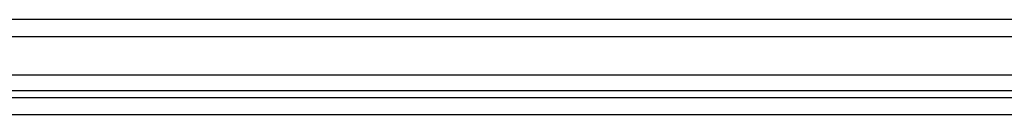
# Model space of a CAD drawing. Header units: millimetres. Extents: x -40 to 419, y 0 to 295.
# Tile 18 of 73: x 81.61 to 92, y 125.5 to 126.5. Entities that reach past the tile are written whole.
import ezdxf

# ---------------------------------------------------------------- set-up
doc = ezdxf.new("R2010")
doc.units = ezdxf.units.MM
doc.layers.add('BW4_CTMPLUS_RL', color=7, linetype='Continuous')
doc.layers.add('Standard', color=7, linetype='Continuous')

# ---------------------------------------------------------------- blocks, each defined once
blk = doc.blocks.new('SE2')
at = {"layer": 'BW4_CTMPLUS_RL', "color": 7, "linetype": 'Continuous'}
for p, q in [((150.545, 126.504), (53.285, 126.504)), ((53.285, 126.324), (150.545, 126.324)), ((150.725, 125.916), (53.105, 125.916)), ((51.002, 125.679), (138.968, 125.679)), ((53.105, 125.754), (150.725, 125.754)), ((53.075, 125.502), (136.895, 125.502))]:
    blk.add_line(p, q, dxfattribs=at)

msp = doc.modelspace()

# ---------------------------------------------------------------- block references
at = {"layer": 'Standard'}
msp.add_blockref('SE2', (0, 0), dxfattribs=at)

doc.saveas('drawing.dxf')
